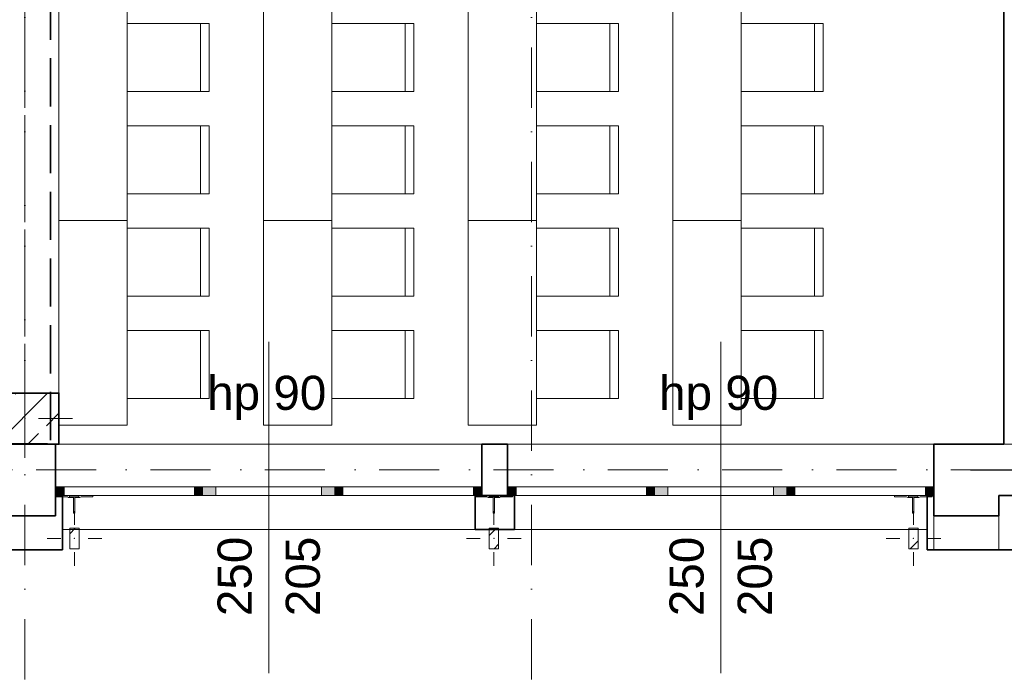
# Model space of a CAD drawing. Header units: millimetres. Extents: x -34676 to 172266, y 39940 to 476087.
# Tile 156 of 256: x 43940 to 49713, y 309384 to 313234. Entities that reach past the tile are written whole.
import ezdxf

# ---------------------------------------------------------------- set-up
doc = ezdxf.new("R2010")
doc.units = ezdxf.units.MM
doc.header["$MEASUREMENT"] = 0
doc.linetypes.add('Krawędzie ukryte', pattern=[3.912222, 2.822222, -1.09])
doc.linetypes.add('Kropki i Kreski', pattern=[6.702778, 3.527778, -1.763889, 0, -1.411111])
for name, color, linetype in [('#podkład', 252, 'Continuous'), ('- A - ocieplenie', 7, 'Continuous'), ('- ZT- opisy', 7, 'Continuous'), ('2D - Ogólne', 7, 'Continuous'), ('Konstrukcja - Belki', 7, 'Continuous'), ('Konstrukcja - Przegroda Strukt.', 7, 'Continuous'), ('Konstrukcja - Siatka mod', 7, 'Continuous'), ('Konstrukcja - Stropy', 7, 'Continuous'), ('Konstrukcja - Słupy', 7, 'Continuous'), ('Konstrukcja - Ściany zewnętrzne', 7, 'Continuous'), ('Okna Archicada', 7, 'Continuous'), ('Wnętrze - Umeblowanie', 7, 'Continuous'), ('Znaczniki okien Archicada', 7, 'Continuous')]:
    doc.layers.add(name, color=color, linetype=linetype)
doc.styles.add('MtXpl_Arial', font='arial.ttf', dxfattribs={"height": 0.2})

# ---------------------------------------------------------------- blocks, each defined once
blk = doc.blocks.new('ILHKGJHF')
at = {"layer": 'Konstrukcja - Słupy', "linetype": 'Continuous', "lineweight": 25}
h = blk.add_hatch(dxfattribs=at)
h.set_pattern_fill('Beton_zbrojony_0003', color=252, style=0, pattern_type=2)
h.set_pattern_definition([(45, (-208051.03, 604918.2), (-183.84776, 183.84776), []), (45, (-208142.95, 605010.13), (-183.84776, 183.84776), [195, -65])])
h.paths.add_polyline_path([(43377.6, 316110.4), (43777.6, 316110.4), (43777.6, 316410.4), (43377.6, 316410.4)])
at = {"layer": 'Konstrukcja - Słupy', "linetype": 'Continuous', "lineweight": 0}
h = blk.add_hatch(dxfattribs=at)
h.set_pattern_fill('Stal__1__0003', color=252, style=0, pattern_type=2)
h.set_pattern_definition([(45, (-208051.03, 604918.2), (-159.09903, 159.09903), []), (45, (-208104.06, 604971.24), (-159.09903, 159.09903), [])])
h.paths.add_polyline_path([(43840.3, 315498), (43895.3, 315498), (43895.3, 315618), (43840.3, 315618)])
at = {"layer": 'Okna Archicada', "linetype": 'Continuous', "lineweight": 13}
for points in [[(43757.6, 315810.5), (43807.6, 315810.5), (43807.6, 315860.5), (43757.6, 315860.5)], [(44622.6, 315860.5), (44572.6, 315860.5), (44572.6, 315810.5), (44622.6, 315810.5)], [(44622.6, 315810.5), (44697.6, 315810.5), (44697.6, 315860.5), (44622.6, 315860.5)]]:
    blk.add_hatch(color=252, dxfattribs=at).paths.add_polyline_path(points)
at = {"layer": '- A - ocieplenie', "color": 252, "linetype": 'Continuous', "lineweight": 35, "ltscale": 100}
for p, q in [((43797.6, 315660.5), (43797.6, 315810.5)), ((46217.6, 315660.5), (46217.6, 315810.5)), ((46447.6, 315810.5), (46217.6, 315810.5)), ((46447.6, 315660.5), (46447.6, 315810.5)), ((48867.6, 315660.5), (48867.6, 315810.5)), ((48907.6, 315810.5), (48867.6, 315810.5)), ((48907.6, 315690.5), (48907.6, 315810.5)), ((51024.2, 315810.5), (49287.6, 315810.5)), ((49287.6, 315810.5), (49287.6, 315690.5)), ((49287.6, 315690.5), (48907.6, 315690.5)), ((43797.6, 315610.5), (43797.6, 315660.5)), ((46217.6, 315610.5), (46217.6, 315660.5)), ((46217.6, 315610.5), (46447.6, 315610.5)), ((46447.6, 315610.5), (46447.6, 315660.5)), ((48867.6, 315610.5), (48867.6, 315660.5)), ((48867.6, 315610.5), (48867.6, 315490.5)), ((48867.6, 315490.5), (49287.6, 315490.5)), ((49487.6, 315490.5), (49287.6, 315490.5))]:
    blk.add_line(p, q, dxfattribs=at)
at = {"layer": '- A - ocieplenie', "color": 252, "linetype": 'Continuous', "lineweight": 20, "ltscale": 100}
for p, q in [((48907.6, 315690.5), (48907.6, 315490.5)), ((49287.6, 315690.5), (48907.6, 315690.5)), ((49287.6, 315490.5), (49287.6, 315690.5)), ((48907.6, 315490.5), (49287.6, 315490.5))]:
    blk.add_line(p, q, dxfattribs=at)
at = {"layer": '- A - ocieplenie', "color": 252, "linetype": 'Continuous', "lineweight": 35, "ltscale": 100, "flags": 128}
for points in [[(43797.6, 315810.5), (43757.6, 315810.5)], [(43757.6, 315810.5), (43757.6, 315690.5)], [(43757.6, 315690.5), (43377.6, 315690.5)], [(43797.6, 315490.5), (43797.6, 315610.5)], [(43337.6, 315490.5), (43797.6, 315490.5)]]:
    blk.add_lwpolyline(points, dxfattribs=at)
at = {"layer": '2D - Ogólne', "color": 252, "linetype": 'Continuous', "lineweight": 13, "ltscale": 100}
for p, q in [((43777.6, 317421.4), (44177.6, 317421.4)), ((44977.1, 317421.4), (45377.1, 317421.4)), ((46177.1, 317421.4), (46577.1, 317421.4)), ((47377.1, 317421.4), (47777.1, 317421.4))]:
    blk.add_line(p, q, dxfattribs=at)
at = {"layer": 'Konstrukcja - Belki', "color": 252, "linetype": 'Kropki i Kreski', "lineweight": 13, "ltscale": 100}
blk.add_line((43577.6, 320720.5), (43577.6, 316112.2), dxfattribs=at)
at = {"layer": 'Konstrukcja - Belki', "color": 252, "linetype": 'Krawędzie ukryte', "lineweight": 35, "ltscale": 100}
for p in [(43727.6, 320720.5), (43427.6, 316112.2)]:
    blk.add_line(p, (43727.6, 316112.2), dxfattribs=at)
at = {"layer": 'Konstrukcja - Przegroda Strukt.', "color": 252, "linetype": 'Continuous', "lineweight": 13, "ltscale": 100}
for p, q in [((46299.1, 315810.5), (46216.8, 315810.5)), ((46216.8, 315810.5), (46216.8, 315802.5)), ((46216.8, 315802.5), (46217.8, 315802.5)), ((46217.8, 315802.5), (46218.8, 315801.5)), ((46218.8, 315801.5), (46219.8, 315802.5)), ((46219.8, 315802.5), (46220.8, 315801.5)), ((46220.8, 315801.5), (46221.8, 315802.5)), ((46221.8, 315802.5), (46222.8, 315801.5)), ((46222.8, 315801.5), (46223.8, 315802.5)), ((46223.8, 315802.5), (46224.8, 315801.5)), ((46224.8, 315801.5), (46225.8, 315802.5)), ((46225.8, 315802.5), (46226.8, 315801.5)), ((46226.8, 315801.5), (46227.8, 315802.5)), ((46227.8, 315802.5), (46228.8, 315801.5)), ((46228.8, 315801.5), (46229.8, 315802.5)), ((46229.8, 315802.5), (46230.8, 315801.5)), ((46230.8, 315801.5), (46231.8, 315802.5)), ((46231.8, 315802.5), (46232.8, 315801.5)), ((46232.8, 315801.5), (46233.8, 315802.5)), ((46233.8, 315802.5), (46234.8, 315801.5)), ((46234.8, 315801.5), (46235.8, 315802.5)), ((46235.8, 315802.5), (46236.8, 315801.5)), ((46236.8, 315801.5), (46237.8, 315802.5)), ((46237.8, 315802.5), (46238.8, 315801.5)), ((46238.8, 315801.5), (46239.8, 315802.5)), ((46239.8, 315802.5), (46240.8, 315801.5)), ((46240.8, 315801.5), (46241.8, 315802.5)), ((46241.8, 315802.5), (46242.8, 315801.5)), ((46242.8, 315801.5), (46243.8, 315802.5)), ((46243.8, 315802.5), (46244.8, 315801.5)), ((46244.8, 315801.5), (46245.8, 315802.5)), ((46245.8, 315802.5), (46246.8, 315801.5)), ((46246.8, 315801.5), (46247.8, 315802.5)), ((46247.8, 315802.5), (46248.8, 315801.5)), ((46248.8, 315801.5), (46249.8, 315802.5)), ((46249.8, 315802.5), (46250.8, 315801.5)), ((46250.8, 315801.5), (46251.8, 315802.5)), ((46251.8, 315802.5), (46252.8, 315801.5)), ((46252.8, 315801.5), (46253.8, 315802.5)), ((46253.8, 315802.5), (46254.8, 315801.5)), ((46254.8, 315801.5), (46255.8, 315802.5)), ((46255.8, 315802.5), (46256.8, 315801.5)), ((46256.8, 315801.5), (46257.8, 315802.5)), ((46257.8, 315802.5), (46258.8, 315801.5)), ((46258.8, 315801.5), (46259.8, 315802.5)), ((46259.8, 315802.5), (46260.8, 315801.5)), ((46260.8, 315801.5), (46261.8, 315802.5)), ((46261.8, 315802.5), (46262.8, 315801.5)), ((46262.8, 315801.5), (46263.8, 315802.5)), ((46263.8, 315802.5), (46264.8, 315801.5)), ((46264.8, 315801.5), (46265.8, 315802.5)), ((46265.8, 315802.5), (46266.8, 315801.5)), ((46266.8, 315801.5), (46267.8, 315802.5)), ((46267.8, 315802.5), (46268.8, 315801.5)), ((46268.8, 315801.5), (46269.8, 315802.5)), ((46269.8, 315802.5), (46270.8, 315801.5)), ((46270.8, 315801.5), (46271.8, 315802.5)), ((46271.8, 315802.5), (46272.8, 315801.5)), ((46272.8, 315801.5), (46273.8, 315802.5)), ((46273.8, 315802.5), (46274.8, 315801.5)), ((46274.8, 315801.5), (46275.8, 315802.5)), ((46275.8, 315802.5), (46276.8, 315801.5)), ((46276.8, 315801.5), (46277.8, 315802.5)), ((46277.8, 315802.5), (46286.7, 315802.5)), ((46286.7, 315802.5), (46294.1, 315797.3)), ((46294.1, 315797.3), (46305.3, 315797.3)), ((46299.1, 315802.3), (46299.1, 315810.5)), ((46354.5, 315802.3), (46299.1, 315802.3)), ((46305.3, 315797.3), (46308.3, 315797.3)), ((46308.3, 315797.3), (46323.1, 315797.3)), ((46323.1, 315797.3), (46323.1, 315706.7)), ((46330.8, 315706.7), (46330.8, 315797.3)), ((46330.8, 315797.3), (46345.3, 315797.3)), ((46345.3, 315797.3), (46348.3, 315797.3)), ((46348.3, 315797.3), (46359.5, 315797.3)), ((46436.8, 315810.5), (46354.5, 315810.5)), ((46354.5, 315810.5), (46354.5, 315802.3)), ((46359.5, 315797.3), (46366.9, 315802.5)), ((46366.9, 315802.5), (46375.8, 315802.5)), ((46375.8, 315802.5), (46376.8, 315801.5)), ((46376.8, 315801.5), (46377.8, 315802.5)), ((46377.8, 315802.5), (46378.8, 315801.5)), ((46378.8, 315801.5), (46379.8, 315802.5)), ((46379.8, 315802.5), (46380.8, 315801.5)), ((46380.8, 315801.5), (46381.8, 315802.5)), ((46381.8, 315802.5), (46382.8, 315801.5)), ((46382.8, 315801.5), (46383.8, 315802.5)), ((46383.8, 315802.5), (46384.8, 315801.5)), ((46384.8, 315801.5), (46385.8, 315802.5)), ((46385.8, 315802.5), (46386.8, 315801.5)), ((46386.8, 315801.5), (46387.8, 315802.5)), ((46387.8, 315802.5), (46388.8, 315801.5)), ((46388.8, 315801.5), (46389.8, 315802.5)), ((46389.8, 315802.5), (46390.8, 315801.5)), ((46390.8, 315801.5), (46391.8, 315802.5)), ((46391.8, 315802.5), (46392.8, 315801.5)), ((46392.8, 315801.5), (46393.8, 315802.5)), ((46393.8, 315802.5), (46394.8, 315801.5)), ((46394.8, 315801.5), (46395.8, 315802.5)), ((46395.8, 315802.5), (46396.8, 315801.5)), ((46396.8, 315801.5), (46397.8, 315802.5)), ((46397.8, 315802.5), (46398.8, 315801.5)), ((46398.8, 315801.5), (46399.8, 315802.5)), ((46399.8, 315802.5), (46400.8, 315801.5)), ((46400.8, 315801.5), (46401.8, 315802.5)), ((46401.8, 315802.5), (46402.8, 315801.5)), ((46402.8, 315801.5), (46403.8, 315802.5)), ((46403.8, 315802.5), (46404.8, 315801.5)), ((46404.8, 315801.5), (46405.8, 315802.5)), ((46405.8, 315802.5), (46406.8, 315801.5)), ((46406.8, 315801.5), (46407.8, 315802.5)), ((46407.8, 315802.5), (46408.8, 315801.5)), ((46408.8, 315801.5), (46409.8, 315802.5)), ((46409.8, 315802.5), (46410.8, 315801.5)), ((46410.8, 315801.5), (46411.8, 315802.5)), ((46411.8, 315802.5), (46412.8, 315801.5)), ((46412.8, 315801.5), (46413.8, 315802.5)), ((46413.8, 315802.5), (46414.8, 315801.5)), ((46414.8, 315801.5), (46415.8, 315802.5)), ((46415.8, 315802.5), (46416.8, 315801.5)), ((46416.8, 315801.5), (46417.8, 315802.5)), ((46417.8, 315802.5), (46418.8, 315801.5)), ((46418.8, 315801.5), (46419.8, 315802.5)), ((46419.8, 315802.5), (46420.8, 315801.5)), ((46420.8, 315801.5), (46421.8, 315802.5)), ((46421.8, 315802.5), (46422.8, 315801.5)), ((46422.8, 315801.5), (46423.8, 315802.5)), ((46423.8, 315802.5), (46424.8, 315801.5)), ((46424.8, 315801.5), (46425.8, 315802.5)), ((46425.8, 315802.5), (46426.8, 315801.5)), ((46426.8, 315801.5), (46427.8, 315802.5)), ((46427.8, 315802.5), (46428.8, 315801.5)), ((46428.8, 315801.5), (46429.8, 315802.5)), ((46429.8, 315802.5), (46430.8, 315801.5)), ((46430.8, 315801.5), (46431.8, 315802.5)), ((46431.8, 315802.5), (46432.8, 315801.5)), ((46432.8, 315801.5), (46433.8, 315802.5)), ((46433.8, 315802.5), (46434.8, 315801.5)), ((46434.8, 315801.5), (46435.8, 315802.5)), ((46435.8, 315802.5), (46436.8, 315802.5)), ((46436.8, 315802.5), (46436.8, 315810.5)), ((48758.6, 315810.5), (48676.3, 315810.5)), ((48676.3, 315810.5), (48676.3, 315802.5)), ((48676.3, 315802.5), (48677.3, 315802.5)), ((48677.3, 315802.5), (48678.3, 315801.5)), ((48678.3, 315801.5), (48679.3, 315802.5)), ((48679.3, 315802.5), (48680.3, 315801.5)), ((48680.3, 315801.5), (48681.3, 315802.5)), ((48681.3, 315802.5), (48682.3, 315801.5)), ((48682.3, 315801.5), (48683.3, 315802.5)), ((48683.3, 315802.5), (48684.3, 315801.5)), ((48684.3, 315801.5), (48685.3, 315802.5)), ((48685.3, 315802.5), (48686.3, 315801.5)), ((48686.3, 315801.5), (48687.3, 315802.5)), ((48687.3, 315802.5), (48688.3, 315801.5)), ((48688.3, 315801.5), (48689.3, 315802.5)), ((48689.3, 315802.5), (48690.3, 315801.5)), ((48690.3, 315801.5), (48691.3, 315802.5)), ((48691.3, 315802.5), (48692.3, 315801.5)), ((48692.3, 315801.5), (48693.3, 315802.5)), ((48693.3, 315802.5), (48694.3, 315801.5)), ((48694.3, 315801.5), (48695.3, 315802.5)), ((48695.3, 315802.5), (48696.3, 315801.5)), ((48696.3, 315801.5), (48697.3, 315802.5)), ((48697.3, 315802.5), (48698.3, 315801.5)), ((48698.3, 315801.5), (48699.3, 315802.5)), ((48699.3, 315802.5), (48700.3, 315801.5)), ((48700.3, 315801.5), (48701.3, 315802.5)), ((48701.3, 315802.5), (48702.3, 315801.5)), ((48702.3, 315801.5), (48703.3, 315802.5)), ((48703.3, 315802.5), (48704.3, 315801.5)), ((48704.3, 315801.5), (48705.3, 315802.5)), ((48705.3, 315802.5), (48706.3, 315801.5)), ((48706.3, 315801.5), (48707.3, 315802.5)), ((48707.3, 315802.5), (48708.3, 315801.5)), ((48708.3, 315801.5), (48709.3, 315802.5)), ((48709.3, 315802.5), (48710.3, 315801.5)), ((48710.3, 315801.5), (48711.3, 315802.5)), ((48711.3, 315802.5), (48712.3, 315801.5)), ((48712.3, 315801.5), (48713.3, 315802.5)), ((48713.3, 315802.5), (48714.3, 315801.5)), ((48714.3, 315801.5), (48715.3, 315802.5)), ((48715.3, 315802.5), (48716.3, 315801.5)), ((48716.3, 315801.5), (48717.3, 315802.5)), ((48717.3, 315802.5), (48718.3, 315801.5)), ((48718.3, 315801.5), (48719.3, 315802.5)), ((48719.3, 315802.5), (48720.3, 315801.5)), ((48720.3, 315801.5), (48721.3, 315802.5)), ((48721.3, 315802.5), (48722.3, 315801.5)), ((48722.3, 315801.5), (48723.3, 315802.5)), ((48723.3, 315802.5), (48724.3, 315801.5)), ((48724.3, 315801.5), (48725.3, 315802.5)), ((48725.3, 315802.5), (48726.3, 315801.5)), ((48726.3, 315801.5), (48727.3, 315802.5)), ((48727.3, 315802.5), (48728.3, 315801.5)), ((48728.3, 315801.5), (48729.3, 315802.5)), ((48729.3, 315802.5), (48730.3, 315801.5)), ((48730.3, 315801.5), (48731.3, 315802.5)), ((48731.3, 315802.5), (48732.3, 315801.5)), ((48732.3, 315801.5), (48733.3, 315802.5)), ((48733.3, 315802.5), (48734.3, 315801.5)), ((48734.3, 315801.5), (48735.3, 315802.5)), ((48735.3, 315802.5), (48736.3, 315801.5)), ((48736.3, 315801.5), (48737.3, 315802.5)), ((48737.3, 315802.5), (48746.2, 315802.5)), ((48746.2, 315802.5), (48753.6, 315797.3)), ((48753.6, 315797.3), (48764.8, 315797.3)), ((48758.6, 315802.3), (48758.6, 315810.5)), ((48814, 315802.3), (48758.6, 315802.3)), ((48764.8, 315797.3), (48767.8, 315797.3)), ((48767.8, 315797.3), (48782.6, 315797.3)), ((48782.6, 315797.3), (48782.6, 315706.7)), ((48790.3, 315706.7), (48790.3, 315797.3)), ((48790.3, 315797.3), (48804.8, 315797.3)), ((48804.8, 315797.3), (48807.8, 315797.3)), ((48807.8, 315797.3), (48819, 315797.3)), ((48896.3, 315810.5), (48814, 315810.5)), ((48814, 315810.5), (48814, 315802.3)), ((48819, 315797.3), (48826.5, 315802.5)), ((48826.5, 315802.5), (48835.3, 315802.5)), ((48835.3, 315802.5), (48836.3, 315801.5)), ((48836.3, 315801.5), (48837.3, 315802.5)), ((48837.3, 315802.5), (48838.3, 315801.5)), ((48838.3, 315801.5), (48839.3, 315802.5)), ((48839.3, 315802.5), (48840.3, 315801.5)), ((48840.3, 315801.5), (48841.3, 315802.5)), ((48841.3, 315802.5), (48842.3, 315801.5)), ((48842.3, 315801.5), (48843.3, 315802.5)), ((48843.3, 315802.5), (48844.3, 315801.5)), ((48844.3, 315801.5), (48845.3, 315802.5)), ((48845.3, 315802.5), (48846.3, 315801.5)), ((48846.3, 315801.5), (48847.3, 315802.5)), ((48847.3, 315802.5), (48848.3, 315801.5)), ((48848.3, 315801.5), (48849.3, 315802.5)), ((48849.3, 315802.5), (48850.3, 315801.5)), ((48850.3, 315801.5), (48851.3, 315802.5)), ((48851.3, 315802.5), (48852.3, 315801.5)), ((48852.3, 315801.5), (48853.3, 315802.5)), ((48853.3, 315802.5), (48854.3, 315801.5)), ((48854.3, 315801.5), (48855.3, 315802.5)), ((48855.3, 315802.5), (48856.3, 315801.5)), ((48856.3, 315801.5), (48857.3, 315802.5)), ((48857.3, 315802.5), (48858.3, 315801.5)), ((48858.3, 315801.5), (48859.3, 315802.5)), ((48859.3, 315802.5), (48860.3, 315801.5)), ((48860.3, 315801.5), (48861.3, 315802.5)), ((48861.3, 315802.5), (48862.3, 315801.5)), ((48862.3, 315801.5), (48863.3, 315802.5)), ((48863.3, 315802.5), (48864.3, 315801.5)), ((48864.3, 315801.5), (48865.3, 315802.5)), ((48865.3, 315802.5), (48866.3, 315801.5)), ((48866.3, 315801.5), (48867.3, 315802.5)), ((48867.3, 315802.5), (48868.3, 315801.5)), ((48868.3, 315801.5), (48869.3, 315802.5)), ((48869.3, 315802.5), (48870.3, 315801.5)), ((48870.3, 315801.5), (48871.3, 315802.5)), ((48871.3, 315802.5), (48872.3, 315801.5)), ((48872.3, 315801.5), (48873.3, 315802.5)), ((48873.3, 315802.5), (48874.3, 315801.5)), ((48874.3, 315801.5), (48875.3, 315802.5)), ((48875.3, 315802.5), (48876.3, 315801.5)), ((48876.3, 315801.5), (48877.3, 315802.5)), ((48877.3, 315802.5), (48878.3, 315801.5)), ((48878.3, 315801.5), (48879.3, 315802.5)), ((48879.3, 315802.5), (48880.3, 315801.5)), ((48880.3, 315801.5), (48881.3, 315802.5)), ((48881.3, 315802.5), (48882.3, 315801.5)), ((48882.3, 315801.5), (48883.3, 315802.5)), ((48883.3, 315802.5), (48884.3, 315801.5)), ((48884.3, 315801.5), (48885.3, 315802.5)), ((48885.3, 315802.5), (48886.3, 315801.5)), ((48886.3, 315801.5), (48887.3, 315802.5)), ((48887.3, 315802.5), (48888.3, 315801.5)), ((48888.3, 315801.5), (48889.3, 315802.5)), ((48889.3, 315802.5), (48890.3, 315801.5)), ((48890.3, 315801.5), (48891.3, 315802.5)), ((48891.3, 315802.5), (48892.3, 315801.5)), ((48892.3, 315801.5), (48893.3, 315802.5)), ((48893.3, 315802.5), (48894.3, 315801.5)), ((48894.3, 315801.5), (48895.3, 315802.5)), ((48895.3, 315802.5), (48896.3, 315802.5)), ((48896.3, 315802.5), (48896.3, 315810.5)), ((46323.1, 315706.7), (46330.8, 315706.7)), ((48782.6, 315706.7), (48790.3, 315706.7))]:
    blk.add_line(p, q, dxfattribs=at)
at = {"layer": 'Konstrukcja - Przegroda Strukt.', "color": 252, "linetype": 'Continuous', "lineweight": 13, "ltscale": 100, "flags": 128}
blk.add_lwpolyline([(43845.3, 315797.3), (43848.3, 315797.3), (43863.1, 315797.3), (43863.1, 315706.7), (43870.8, 315706.7), (43870.8, 315797.3), (43885.3, 315797.3), (43888.3, 315797.3), (43899.5, 315797.3), (43906.9, 315802.5), (43915.8, 315802.5), (43916.8, 315801.5), (43917.8, 315802.5), (43918.8, 315801.5), (43919.8, 315802.5), (43920.8, 315801.5), (43921.8, 315802.5), (43922.8, 315801.5), (43923.8, 315802.5), (43924.8, 315801.5), (43925.8, 315802.5), (43926.8, 315801.5), (43927.8, 315802.5), (43928.8, 315801.5), (43929.8, 315802.5), (43930.8, 315801.5), (43931.8, 315802.5), (43932.8, 315801.5), (43933.8, 315802.5), (43934.8, 315801.5), (43935.8, 315802.5), (43936.8, 315801.5), (43937.8, 315802.5), (43938.8, 315801.5), (43939.8, 315802.5), (43940.8, 315801.5), (43941.8, 315802.5), (43942.8, 315801.5), (43943.8, 315802.5), (43944.8, 315801.5), (43945.8, 315802.5), (43946.8, 315801.5), (43947.8, 315802.5), (43948.8, 315801.5), (43949.8, 315802.5), (43950.8, 315801.5), (43951.8, 315802.5), (43952.8, 315801.5), (43953.8, 315802.5), (43954.8, 315801.5), (43955.8, 315802.5), (43956.8, 315801.5), (43957.8, 315802.5), (43958.8, 315801.5), (43959.8, 315802.5), (43960.8, 315801.5), (43961.8, 315802.5), (43962.8, 315801.5), (43963.8, 315802.5), (43964.8, 315801.5), (43965.8, 315802.5), (43966.8, 315801.5), (43967.8, 315802.5), (43968.8, 315801.5), (43969.8, 315802.5), (43970.8, 315801.5), (43971.8, 315802.5), (43972.8, 315801.5), (43973.8, 315802.5), (43974.8, 315801.5), (43975.8, 315802.5), (43976.8, 315802.5), (43976.8, 315810.5), (43894.5, 315810.5), (43894.5, 315802.3), (43839.1, 315802.3), (43839.1, 315810.5), (43756.8, 315810.5), (43756.8, 315802.5), (43757.8, 315802.5), (43758.8, 315801.5), (43759.8, 315802.5), (43760.8, 315801.5), (43761.8, 315802.5), (43762.8, 315801.5), (43763.8, 315802.5), (43764.8, 315801.5), (43765.8, 315802.5), (43766.8, 315801.5), (43767.8, 315802.5), (43768.8, 315801.5), (43769.8, 315802.5), (43770.8, 315801.5), (43771.8, 315802.5), (43772.8, 315801.5), (43773.8, 315802.5), (43774.8, 315801.5), (43775.8, 315802.5), (43776.8, 315801.5), (43777.8, 315802.5), (43778.8, 315801.5), (43779.8, 315802.5), (43780.8, 315801.5), (43781.8, 315802.5), (43782.8, 315801.5), (43783.8, 315802.5), (43784.8, 315801.5), (43785.8, 315802.5), (43786.8, 315801.5), (43787.8, 315802.5), (43788.8, 315801.5), (43789.8, 315802.5), (43790.8, 315801.5), (43791.8, 315802.5), (43792.8, 315801.5), (43793.8, 315802.5), (43794.8, 315801.5), (43795.8, 315802.5), (43796.8, 315801.5), (43797.8, 315802.5), (43798.8, 315801.5), (43799.8, 315802.5), (43800.8, 315801.5), (43801.8, 315802.5), (43802.8, 315801.5), (43803.8, 315802.5), (43804.8, 315801.5), (43805.8, 315802.5), (43806.8, 315801.5), (43807.8, 315802.5), (43808.8, 315801.5), (43809.8, 315802.5), (43810.8, 315801.5), (43811.8, 315802.5), (43812.8, 315801.5), (43813.8, 315802.5), (43814.8, 315801.5), (43815.8, 315802.5), (43816.8, 315801.5), (43817.8, 315802.5), (43826.7, 315802.5), (43834.1, 315797.3)], close=True, dxfattribs=at)
at = {"layer": 'Konstrukcja - Siatka mod', "color": 252, "linetype": 'Kropki i Kreski', "lineweight": 13, "ltscale": 100}
for p, q in [((43577.6, 314731.6), (43577.6, 331696.4)), ((46547.6, 314731.6), (46547.6, 331696.4)), ((20180, 315960.5), (49624.6, 315960.5))]:
    blk.add_line(p, q, dxfattribs=at)
at = {"layer": 'Konstrukcja - Stropy', "color": 252, "linetype": 'Continuous', "lineweight": 13, "ltscale": 100}
blk.add_line((37597.6, 316110.5), (49667.6, 316110.5), dxfattribs=at)
at = {"layer": 'Konstrukcja - Słupy', "color": 252, "linetype": 'Continuous', "lineweight": 0, "ltscale": 100}
for p, q in [((43577.6, 316340.4), (43577.6, 316490.4)), ((43657.6, 316260.4), (43857.6, 316260.4)), ((43577.6, 316180.4), (43577.6, 316030.4))]:
    blk.add_line(p, q, dxfattribs=at)
at = {"layer": 'Konstrukcja - Słupy', "color": 252, "linetype": 'Continuous', "lineweight": 13, "ltscale": 100}
for p, q in [((43867.8, 315638), (43867.8, 315718)), ((46327.8, 315638), (46327.8, 315718)), ((48787.3, 315638), (48787.3, 315718)), ((46355.3, 315618), (46300.3, 315618)), ((46300.3, 315618), (46300.3, 315498)), ((46355.3, 315498), (46355.3, 315618)), ((48814.8, 315618), (48759.8, 315618)), ((48759.8, 315618), (48759.8, 315498)), ((48814.8, 315498), (48814.8, 315618)), ((43787.8, 315558), (43707.8, 315558)), ((43947.8, 315558), (44027.8, 315558)), ((46247.8, 315558), (46167.8, 315558)), ((46407.8, 315558), (46487.8, 315558)), ((48707.3, 315558), (48627.3, 315558)), ((48867.3, 315558), (48947.3, 315558)), ((46300.3, 315498), (46355.3, 315498)), ((48759.8, 315498), (48814.8, 315498)), ((43867.8, 315478), (43867.8, 315398)), ((46327.8, 315478), (46327.8, 315398)), ((48787.3, 315478), (48787.3, 315398))]:
    blk.add_line(p, q, dxfattribs=at)
at = {"layer": 'Konstrukcja - Słupy', "color": 252, "linetype": 'Continuous', "lineweight": 0}
for p, q in [((46300.3, 315575.1), (46343.2, 315618)), ((46329.2, 315498), (46355.3, 315524.1)), ((48768.7, 315498), (48814.8, 315544.1))]:
    blk.add_line(p, q, dxfattribs=at)
at = {"layer": 'Konstrukcja - Słupy', "color": 252, "linetype": 'Continuous', "lineweight": 35, "ltscale": 100, "flags": 128}
blk.add_lwpolyline([(43377.6, 316110.4), (43777.6, 316110.4), (43777.6, 316410.4), (43377.6, 316410.4)], close=True, dxfattribs=at)
at = {"layer": 'Konstrukcja - Słupy', "color": 252, "linetype": 'Continuous', "lineweight": 13, "ltscale": 100, "flags": 128}
blk.add_lwpolyline([(43840.3, 315498), (43895.3, 315498), (43895.3, 315618), (43840.3, 315618)], close=True, dxfattribs=at)
at = {"layer": 'Konstrukcja - Słupy', "color": 252, "linetype": 'Continuous', "lineweight": 0, "ltscale": 100}
blk.add_point((43577.6, 316260.4), dxfattribs=at)
at = {"layer": 'Konstrukcja - Słupy', "color": 252, "linetype": 'Continuous', "lineweight": 13, "ltscale": 100}
for p in [(43867.8, 315558), (46327.8, 315558), (48787.3, 315558)]:
    blk.add_point(p, dxfattribs=at)
at = {"layer": 'Konstrukcja - Ściany zewnętrzne', "color": 252, "linetype": 'Continuous', "lineweight": 35, "ltscale": 100}
for p, q in [((49317.6, 320980.5), (49317.6, 316110.5)), ((43757.6, 315860.5), (43757.6, 316110.5)), ((46257.6, 315860.5), (46257.6, 316110.5)), ((46407.6, 316110.5), (46257.6, 316110.5)), ((46407.6, 315860.5), (46407.6, 316110.5)), ((48907.6, 315860.5), (48907.6, 316110.5)), ((49317.6, 316110.5), (48907.6, 316110.5)), ((43757.6, 315810.5), (43757.6, 315860.5)), ((46257.6, 315810.5), (46257.6, 315860.5)), ((46407.6, 315810.5), (46407.6, 315860.5)), ((48907.6, 315810.5), (48907.6, 315860.5)), ((46257.6, 315810.5), (46407.6, 315810.5)), ((49287.6, 315810.5), (49317.6, 315810.5)), ((49817.6, 315810.5), (49317.6, 315810.5))]:
    blk.add_line(p, q, dxfattribs=at)
at = {"layer": 'Konstrukcja - Ściany zewnętrzne', "color": 252, "linetype": 'Continuous', "lineweight": 13, "ltscale": 100}
for p, q in [((48907.6, 315810.5), (48907.6, 315690.5)), ((49287.6, 315690.5), (49287.6, 315810.5)), ((48907.6, 315690.5), (49287.6, 315690.5))]:
    blk.add_line(p, q, dxfattribs=at)
at = {"layer": 'Konstrukcja - Ściany zewnętrzne', "color": 252, "linetype": 'Continuous', "lineweight": 13, "ltscale": 100, "flags": 128}
blk.add_lwpolyline([(43377.6, 315810.5), (43377.6, 315690.5), (43757.6, 315690.5), (43757.6, 315810.5)], dxfattribs=at)
at = {"layer": 'Okna Archicada', "color": 252, "linetype": 'Continuous', "lineweight": 13, "ltscale": 100}
for p, q in [((46257.6, 316110.5), (43757.6, 316110.5)), ((48907.6, 316110.5), (46407.6, 316110.5)), ((43807.6, 315860.5), (43757.6, 315860.5)), ((43807.6, 315810.5), (43807.6, 315860.5)), ((44572.6, 315860.5), (43807.6, 315860.5)), ((44622.6, 315860.5), (44572.6, 315860.5)), ((44572.6, 315860.5), (44572.6, 315810.5)), ((44697.6, 315860.5), (44622.6, 315860.5)), ((44697.6, 315810.5), (44697.6, 315860.5)), ((45317.6, 315860.5), (44697.6, 315860.5)), ((45392.6, 315860.5), (45317.6, 315860.5)), ((45317.6, 315860.5), (45317.6, 315810.5)), ((45442.6, 315860.5), (45392.6, 315860.5)), ((45442.6, 315810.5), (45442.6, 315860.5)), ((46207.6, 315860.5), (45442.6, 315860.5)), ((46257.6, 315860.5), (46207.6, 315860.5)), ((46207.6, 315860.5), (46207.6, 315810.5)), ((46457.6, 315860.5), (46407.6, 315860.5)), ((46457.6, 315810.5), (46457.6, 315860.5)), ((47222.6, 315860.5), (46457.6, 315860.5)), ((47272.6, 315860.5), (47222.6, 315860.5)), ((47222.6, 315860.5), (47222.6, 315810.5)), ((47347.6, 315860.5), (47272.6, 315860.5)), ((47347.6, 315810.5), (47347.6, 315860.5)), ((47967.6, 315860.5), (47347.6, 315860.5)), ((48042.6, 315860.5), (47967.6, 315860.5)), ((47967.6, 315860.5), (47967.6, 315810.5)), ((48092.6, 315860.5), (48042.6, 315860.5)), ((48092.6, 315810.5), (48092.6, 315860.5)), ((48857.6, 315860.5), (48092.6, 315860.5)), ((48907.6, 315860.5), (48857.6, 315860.5)), ((48857.6, 315860.5), (48857.6, 315810.5)), ((46257.6, 315810.5), (43757.6, 315810.5)), ((43757.6, 315810.5), (43807.6, 315810.5)), ((43797.6, 315810.5), (46217.6, 315810.5)), ((43807.6, 315810.5), (44572.6, 315810.5)), ((44572.6, 315810.5), (44622.6, 315810.5)), ((44622.6, 315810.5), (44697.6, 315810.5)), ((44697.6, 315810.5), (45317.6, 315810.5)), ((45317.6, 315810.5), (45392.6, 315810.5)), ((45392.6, 315810.5), (45442.6, 315810.5)), ((45442.6, 315810.5), (46207.6, 315810.5)), ((46207.6, 315810.5), (46257.6, 315810.5)), ((48907.6, 315810.5), (46407.6, 315810.5)), ((46407.6, 315810.5), (46457.6, 315810.5)), ((46447.6, 315810.5), (48867.6, 315810.5)), ((46457.6, 315810.5), (47222.6, 315810.5)), ((47222.6, 315810.5), (47272.6, 315810.5)), ((47272.6, 315810.5), (47347.6, 315810.5)), ((47347.6, 315810.5), (47967.6, 315810.5)), ((47967.6, 315810.5), (48042.6, 315810.5)), ((48042.6, 315810.5), (48092.6, 315810.5)), ((48092.6, 315810.5), (48857.6, 315810.5)), ((48857.6, 315810.5), (48907.6, 315810.5)), ((43797.6, 315610.5), (46217.6, 315610.5)), ((46447.6, 315610.5), (48867.6, 315610.5))]:
    blk.add_line(p, q, dxfattribs=at)
at = {"layer": 'Okna Archicada', "color": 252, "linetype": 'Continuous', "lineweight": 35, "ltscale": 100}
for p, q in [((43757.6, 315860.5), (43757.6, 316110.5)), ((46257.6, 315860.5), (46257.6, 316110.5)), ((46407.6, 315860.5), (46407.6, 316110.5)), ((48907.6, 315860.5), (48907.6, 316110.5)), ((43757.6, 315810.5), (43757.6, 315860.5)), ((43757.6, 315810.5), (43757.6, 315860.5)), ((46257.6, 315810.5), (46257.6, 315860.5)), ((46257.6, 315810.5), (46257.6, 315860.5)), ((46407.6, 315810.5), (46407.6, 315860.5)), ((46407.6, 315810.5), (46407.6, 315860.5)), ((48907.6, 315810.5), (48907.6, 315860.5)), ((48907.6, 315810.5), (48907.6, 315860.5)), ((43797.6, 315660.5), (43797.6, 315810.5)), ((46217.6, 315660.5), (46217.6, 315810.5)), ((46447.6, 315660.5), (46447.6, 315810.5)), ((48867.6, 315660.5), (48867.6, 315810.5)), ((43797.6, 315610.5), (43797.6, 315660.5)), ((46217.6, 315610.5), (46217.6, 315660.5)), ((46447.6, 315610.5), (46447.6, 315660.5)), ((48867.6, 315610.5), (48867.6, 315660.5))]:
    blk.add_line(p, q, dxfattribs=at)
at = {"layer": 'Okna Archicada', "color": 252, "linetype": 'Continuous', "lineweight": 13, "extrusion": (0, 0, -1)}
for points in [[(-45392.6, 315810.5), (-45317.6, 315860.5), (-45317.6, 315810.5)], [(-45317.6, 315860.5), (-45392.6, 315810.5), (-45392.6, 315860.5)], [(-45442.6, 315810.5), (-45392.6, 315860.5), (-45392.6, 315810.5)], [(-45392.6, 315860.5), (-45442.6, 315810.5), (-45442.6, 315860.5)], [(-46257.6, 315810.5), (-46207.6, 315860.5), (-46207.6, 315810.5)], [(-46207.6, 315860.5), (-46257.6, 315810.5), (-46257.6, 315860.5)], [(-46457.6, 315810.5), (-46407.6, 315860.5), (-46407.6, 315810.5)], [(-46407.6, 315860.5), (-46457.6, 315810.5), (-46457.6, 315860.5)], [(-47272.6, 315810.5), (-47222.6, 315860.5), (-47222.6, 315810.5)], [(-47222.6, 315860.5), (-47272.6, 315810.5), (-47272.6, 315860.5)], [(-47347.6, 315810.5), (-47272.6, 315860.5), (-47272.6, 315810.5)], [(-47272.6, 315860.5), (-47347.6, 315810.5), (-47347.6, 315860.5)], [(-48042.6, 315810.5), (-47967.6, 315860.5), (-47967.6, 315810.5)], [(-47967.6, 315860.5), (-48042.6, 315810.5), (-48042.6, 315860.5)], [(-48092.6, 315810.5), (-48042.6, 315860.5), (-48042.6, 315810.5)], [(-48042.6, 315860.5), (-48092.6, 315810.5), (-48092.6, 315860.5)], [(-48907.6, 315810.5), (-48857.6, 315860.5), (-48857.6, 315810.5)], [(-48857.6, 315860.5), (-48907.6, 315810.5), (-48907.6, 315860.5)]]:
    blk.add_solid(points, dxfattribs=at)
at = {"layer": 'Wnętrze - Umeblowanie', "color": 252, "linetype": 'Continuous', "lineweight": 13, "ltscale": 100}
for p, q in [((44977.1, 319821.4), (44977.1, 316221.4)), ((45377.1, 316221.4), (45377.1, 319821.4)), ((46177.1, 319821.4), (46177.1, 316221.4)), ((46577.1, 316221.4), (46577.1, 319821.4)), ((47377.1, 319821.4), (47377.1, 316221.4)), ((47777.1, 316221.4), (47777.1, 319821.4)), ((44607.1, 318577.6), (44607.1, 318177.6)), ((45377.1, 318577.6), (45377.1, 318177.6)), ((45857.1, 318577.6), (45377.1, 318577.6)), ((45807.1, 318577.6), (45807.1, 318177.6)), ((45857.1, 318177.6), (45857.1, 318577.6)), ((46577.1, 318577.6), (46577.1, 318177.6)), ((47057.1, 318577.6), (46577.1, 318577.6)), ((47007.1, 318577.6), (47007.1, 318177.6)), ((47057.1, 318177.6), (47057.1, 318577.6)), ((47777.1, 318577.6), (47777.1, 318177.6)), ((48257.1, 318577.6), (47777.1, 318577.6)), ((48207.1, 318577.6), (48207.1, 318177.6)), ((48257.1, 318177.6), (48257.1, 318577.6)), ((45377.1, 318177.6), (45857.1, 318177.6)), ((46577.1, 318177.6), (47057.1, 318177.6)), ((47777.1, 318177.6), (48257.1, 318177.6)), ((44607.1, 317977.6), (44607.1, 317577.6)), ((45377.1, 317977.6), (45377.1, 317577.6)), ((45857.1, 317977.6), (45377.1, 317977.6)), ((45807.1, 317977.6), (45807.1, 317577.6)), ((45857.1, 317577.6), (45857.1, 317977.6)), ((46577.1, 317977.6), (46577.1, 317577.6)), ((47057.1, 317977.6), (46577.1, 317977.6)), ((47007.1, 317977.6), (47007.1, 317577.6)), ((47057.1, 317577.6), (47057.1, 317977.6)), ((47777.1, 317977.6), (47777.1, 317577.6)), ((48257.1, 317977.6), (47777.1, 317977.6)), ((48207.1, 317977.6), (48207.1, 317577.6)), ((48257.1, 317577.6), (48257.1, 317977.6)), ((45377.1, 317577.6), (45857.1, 317577.6)), ((46577.1, 317577.6), (47057.1, 317577.6)), ((47777.1, 317577.6), (48257.1, 317577.6)), ((44607.1, 317377.6), (44607.1, 316977.6)), ((45377.1, 317377.6), (45377.1, 316977.6)), ((45857.1, 317377.6), (45377.1, 317377.6)), ((45807.1, 317377.6), (45807.1, 316977.6)), ((45857.1, 316977.6), (45857.1, 317377.6)), ((46577.1, 317377.6), (46577.1, 316977.6)), ((47057.1, 317377.6), (46577.1, 317377.6)), ((47007.1, 317377.6), (47007.1, 316977.6)), ((47057.1, 316977.6), (47057.1, 317377.6)), ((47777.1, 317377.6), (47777.1, 316977.6)), ((48257.1, 317377.6), (47777.1, 317377.6)), ((48207.1, 317377.6), (48207.1, 316977.6)), ((48257.1, 316977.6), (48257.1, 317377.6)), ((45377.1, 316977.6), (45857.1, 316977.6)), ((46577.1, 316977.6), (47057.1, 316977.6)), ((47777.1, 316977.6), (48257.1, 316977.6)), ((44607.1, 316777.6), (44607.1, 316377.6)), ((45377.1, 316777.6), (45377.1, 316377.6)), ((45857.1, 316777.6), (45377.1, 316777.6)), ((45807.1, 316777.6), (45807.1, 316377.6)), ((45857.1, 316377.6), (45857.1, 316777.6)), ((46577.1, 316777.6), (46577.1, 316377.6)), ((47057.1, 316777.6), (46577.1, 316777.6)), ((47007.1, 316777.6), (47007.1, 316377.6)), ((47057.1, 316377.6), (47057.1, 316777.6)), ((47777.1, 316777.6), (47777.1, 316377.6)), ((48257.1, 316777.6), (47777.1, 316777.6)), ((48207.1, 316777.6), (48207.1, 316377.6)), ((48257.1, 316377.6), (48257.1, 316777.6)), ((45377.1, 316377.6), (45857.1, 316377.6)), ((46577.1, 316377.6), (47057.1, 316377.6)), ((47777.1, 316377.6), (48257.1, 316377.6)), ((44977.1, 316221.4), (45377.1, 316221.4)), ((46177.1, 316221.4), (46577.1, 316221.4)), ((47377.1, 316221.4), (47777.1, 316221.4))]:
    blk.add_line(p, q, dxfattribs=at)
at = {"layer": 'Wnętrze - Umeblowanie', "color": 252, "linetype": 'Continuous', "lineweight": 13, "ltscale": 100, "flags": 128}
for points in [[(43777.6, 319821.4), (43777.6, 316221.4), (44177.6, 316221.4), (44177.6, 319821.4)], [(44177.1, 318577.6), (44177.1, 318177.6), (44657.1, 318177.6), (44657.1, 318577.6)], [(44177.1, 317977.6), (44177.1, 317577.6), (44657.1, 317577.6), (44657.1, 317977.6)], [(44177.1, 317377.6), (44177.1, 316977.6), (44657.1, 316977.6), (44657.1, 317377.6)], [(44177.1, 316777.6), (44177.1, 316377.6), (44657.1, 316377.6), (44657.1, 316777.6)]]:
    blk.add_lwpolyline(points, close=True, dxfattribs=at)
at = {"layer": 'Znaczniki okien Archicada', "color": 252, "linetype": 'Continuous', "lineweight": 13, "ltscale": 100}
for p, q in [((45007.6, 314767.6), (45007.6, 316710.5)), ((47657.6, 314767.6), (47657.6, 316710.5))]:
    blk.add_line(p, q, dxfattribs=at)
at = {"layer": 'Znaczniki okien Archicada', "color": 252, "linetype": 'Continuous', "lineweight": 15, "style": 'MtXpl_Arial'}
for p in [(44646, 316311.8), (47296, 316311.8)]:
    blk.add_text('hp 90', height=200, dxfattribs=at).set_placement(p)
for s, p in [('250', (44907.1, 315102.3)), ('205', (45307.1, 315102.3)), ('250', (47557.1, 315102.3)), ('205', (47957.1, 315102.3))]:
    blk.add_text(s, height=200, rotation=90, dxfattribs=at).set_placement(p)

msp = doc.modelspace()

# ---------------------------------------------------------------- linework, layer by layer
at = {"layer": '- ZT- opisy', "color": 7}
msp.add_line((49515.3, 310595.2), (50605.3, 310595.2), dxfattribs=at)

# ---------------------------------------------------------------- block references
at = {"layer": '#podkład'}
msp.add_blockref('ILHKGJHF', (392.7, -5365.3), dxfattribs=at)

doc.saveas('drawing.dxf')
